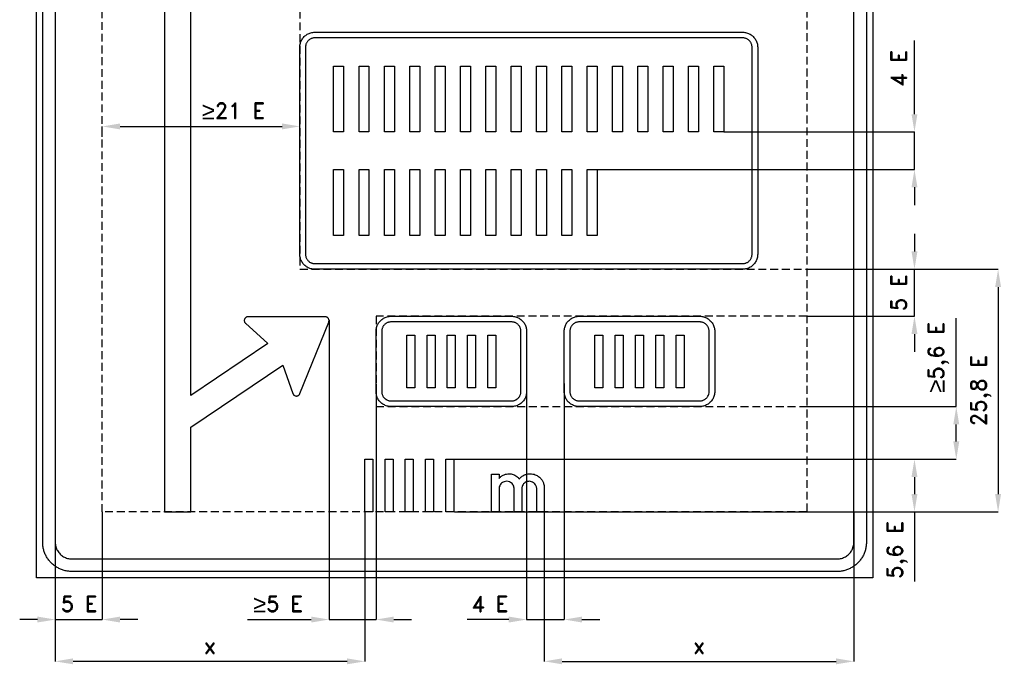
# Model space of a CAD drawing. Header units: millimetres. Extents: x -17 to 5007, y -142 to 5863.
# Tile 1 of 2: x 297 to 5007, y -142 to 2943. Entities that reach past the tile are written whole.
import ezdxf

# ---------------------------------------------------------------- set-up
doc = ezdxf.new("R2010")
doc.units = ezdxf.units.MM
doc.header["$LTSCALE"] = 5
doc.linetypes.add('ČÁRKOVANÁX2', pattern=[1.5, 1, -0.5])
doc.layers.add('Kóty', color=2, linetype='Continuous')
doc.layers.add('Značka', color=7, linetype='Continuous')
doc.styles.get("Standard").update_dxf_attribs({"font": 'romand.shx', "height": 75})
doc.dimstyles.get("Standard").update_dxf_attribs({"dimtxt": 75, "dimasz": 85, "dimexe": 0.18, "dimexo": 0.0625, "dimgap": 37.5, "dimtad": 1, "dimdec": 0, "dimzin": 0, "dimdsep": 46, "dimtxsty": 'Standard', "dimcen": 0.09, "dimadec": 0, "dimazin": 0, "dimtfac": 1, "dimtdec": 0, "dimtofl": 0, "dimtmove": 0, "dimatfit": 3, "dimfxl": 1, "dimtolj": 1, "dimtzin": 0, "dimarcsym": 0})

# ---------------------------------------------------------------- blocks, each defined once
blk = doc.blocks.new('*D0')
at = {"layer": 'Defpoints', "color": 0, "transparency": 16777216}
for p in [(2806.7, 587.5), (4287.3, 587.5), (4287.3, -127.5)]:
    blk.add_point(p, dxfattribs=at)
at = {"layer": 'Kóty', "color": 0, "lineweight": -2, "transparency": 16777216}
for p, q in [((2806.7, 587.5), (2806.7, -127.7)), ((4287.3, 587.5), (4287.3, -127.7)), ((2891.7, -127.5), (4202.3, -127.5))]:
    blk.add_line(p, q, dxfattribs=at)
at = {"layer": 'Kóty', "color": 0, "transparency": 16777216}
for points in [[(2891.7, -113.3), (2891.7, -141.6), (2806.7, -127.5)], [(4202.3, -113.3), (4202.3, -141.6), (4287.3, -127.5)]]:
    blk.add_solid(points, dxfattribs=at)
at = {"layer": 'Kóty', "color": 0, "transparency": 16777216, "insert": (3547, -52.5), "char_height": 75, "attachment_point": 5}
blk.add_mtext('\\A1;x', dxfattribs=at)
blk = doc.blocks.new('*D1')
at = {"layer": 'Defpoints', "color": 0, "transparency": 16777216}
for p in [(467.3, 587.5), (1947.9, 587.5), (467.3, -127.5)]:
    blk.add_point(p, dxfattribs=at)
at = {"layer": 'Kóty', "color": 0, "lineweight": -2, "transparency": 16777216}
for p, q in [((467.3, 587.5), (467.3, -127.7)), ((1947.9, 587.5), (1947.9, -127.7)), ((1862.9, -127.5), (552.3, -127.5))]:
    blk.add_line(p, q, dxfattribs=at)
at = {"layer": 'Kóty', "color": 0, "transparency": 16777216}
for points in [[(552.3, -113.3), (552.3, -141.6), (467.3, -127.5)], [(1862.9, -113.3), (1862.9, -141.6), (1947.9, -127.5)]]:
    blk.add_solid(points, dxfattribs=at)
at = {"layer": 'Kóty', "color": 0, "transparency": 16777216, "insert": (1207.6, -52.5), "char_height": 75, "attachment_point": 5}
blk.add_mtext('\\A1;x', dxfattribs=at)
blk = doc.blocks.new('*D2')
at = {"layer": 'Defpoints', "color": 0, "transparency": 16777216}
for p in [(3665.5, 2405.5), (4577.3, 2405.5), (3059.3, 2225.5)]:
    blk.add_point(p, dxfattribs=at)
at = {"layer": 'Kóty', "color": 0, "lineweight": -2, "transparency": 16777216}
for p, q in [((4577.3, 2490.5), (4577.3, 2843.4)), ((3665.5, 2405.5), (4577.5, 2405.5)), ((3059.3, 2225.5), (4577.5, 2225.5)), ((4577.3, 2140.5), (4577.3, 2055.5))]:
    blk.add_line(p, q, dxfattribs=at)
at = {"layer": 'Kóty', "color": 0, "transparency": 16777216}
for points in [[(4563.1, 2490.5), (4591.4, 2490.5), (4577.3, 2405.5)], [(4563.1, 2140.5), (4591.4, 2140.5), (4577.3, 2225.5)]]:
    blk.add_solid(points, dxfattribs=at)
at = {"layer": 'Kóty', "color": 0, "transparency": 16777216, "insert": (4502.3, 2709.4), "char_height": 75, "attachment_point": 5, "rotation": 90}
blk.add_mtext('\\A1;4 E', dxfattribs=at)
blk = doc.blocks.new('*D10')
at = {"layer": 'Defpoints', "color": 0, "transparency": 16777216}
for p in [(4062.3, 1748.5), (4062.3, 587.5), (4977.3, 587.5)]:
    blk.add_point(p, dxfattribs=at)
at = {"layer": 'Kóty', "color": 0, "lineweight": -2, "transparency": 16777216}
for p, q in [((4062.3, 1748.5), (4977.5, 1748.5)), ((4977.3, 1663.5), (4977.3, 672.5)), ((4062.3, 587.5), (4977.5, 587.5))]:
    blk.add_line(p, q, dxfattribs=at)
at = {"layer": 'Kóty', "color": 0, "transparency": 16777216}
for points in [[(4963.1, 1663.5), (4991.4, 1663.5), (4977.3, 1748.5)], [(4963.1, 672.5), (4991.4, 672.5), (4977.3, 587.5)]]:
    blk.add_solid(points, dxfattribs=at)
at = {"layer": 'Kóty', "color": 0, "transparency": 16777216, "insert": (4895.1, 1168), "char_height": 75, "attachment_point": 5, "rotation": 90}
blk.add_mtext('\\A1;25,8 E', dxfattribs=at)

msp = doc.modelspace()

# ---------------------------------------------------------------- linework, layer by layer
at = {"layer": 'Kóty'}
for p, q in [((4577.3, 1918.5), (4577.3, 1833.5)), ((4062.3, 1748.5), (4577.5, 1748.5)), ((4062.3, 1523.5), (4577.5, 1523.5)), ((4777.3, 1091.5), (4777.3, 1514.7)), ((1776.9, 1504.6), (1776.9, 72.3)), ((4577.3, 1438.5), (4577.3, 1353.5)), ((2001.9, 1198.9), (2001.9, 72.3)), ((2721.9, 1202.1), (2721.9, 72.3)), ((2901.9, 1202.1), (2901.9, 72.3)), ((4062.3, 1091.5), (4777.5, 1091.5)), ((4777.3, 924.5), (4777.3, 1006.5)), ((2374.1, 839.5), (4577.5, 839.5)), ((4481.5, 839.5), (4777.5, 839.5)), ((4577.3, 754.5), (4577.3, 672.5)), ((692.3, 587.5), (692.3, 72.3)), ((2377.3, 587.5), (4577.5, 587.5)), ((467.3, 534.4), (467.3, 72.3)), ((382.3, 72.5), (297.3, 72.5)), ((862.3, 72.5), (777.3, 72.5)), ((1386.7, 72.5), (1691.9, 72.5)), ((2086.9, 72.5), (2171.9, 72.5)), ((2636.9, 72.5), (2437.1, 72.5)), ((2986.9, 72.5), (3071.9, 72.5))]:
    msp.add_line(p, q, dxfattribs=at)
for points in [[(4577.3, 2225.5), (4577.3, 2405.5)], [(4577.5, 1523.5), (4577.3, 1748.5)], [(4577.3, 587.5), (4577.3, 254.2)], [(467.3, 72.5), (692.3, 72.5)], [(1776.9, 72.5), (2001.9, 72.5)], [(2721.9, 72.3), (2901.9, 72.3)]]:
    msp.add_lwpolyline(points, dxfattribs=at)
for points in [[(4563.1, 1833.5), (4591.4, 1833.5), (4577.3, 1748.5)], [(4563.1, 1438.5), (4591.4, 1438.5), (4577.3, 1523.5)], [(4763.1, 1006.5), (4791.4, 1006.5), (4777.3, 1091.5)], [(4763.1, 924.5), (4791.4, 924.5), (4777.3, 839.5)], [(4563.1, 754.5), (4591.4, 754.5), (4577.3, 839.5)], [(4563.1, 672.5), (4591.4, 672.5), (4577.3, 587.5)], [(382.3, 86.7), (382.3, 58.4), (467.3, 72.5)], [(777.3, 86.7), (777.3, 58.4), (692.3, 72.5)], [(1691.9, 86.7), (1691.9, 58.4), (1776.9, 72.5)], [(2086.9, 86.7), (2086.9, 58.4), (2001.9, 72.5)], [(2636.9, 86.7), (2636.9, 58.4), (2721.9, 72.5)], [(2986.9, 86.7), (2986.9, 58.4), (2901.9, 72.5)]]:
    msp.add_solid(points, dxfattribs=at)
at = {"layer": 'Značka', "color": 6, "linetype": 'ČÁRKOVANÁX2', "ltscale": 7.5}
for p, q in [((1637.3, 3098.3), (1637.3, 1748.5)), ((1637.3, 1748.5), (4062.3, 1748.5)), ((4062.3, 1523.5), (2001.9, 1523.5)), ((2001.9, 1523.5), (2001.9, 1091.5)), ((2001.9, 1091.5), (4062.3, 1091.5))]:
    msp.add_line(p, q, dxfattribs=at)
at = {"layer": 'Značka', "color": 2}
for p, q in [((692.3, 2382.1), (692.3, 2432)), ((777.3, 2431.8), (1552.3, 2431.8)), ((1637.3, 2382.1), (1637.3, 2432))]:
    msp.add_line(p, q, dxfattribs=at)
at = {"layer": 'Značka', "color": 3}
for points in [[(377.3, 272.5), (377.3, 5217.5), (4377.3, 5217.5), (4377.3, 272.5), (377.3, 272.5)], [(1947.9, 587.5), (1947.9, 839.5), (1986, 839.5), (1986, 587.5), (1947.9, 587.5)], [(2044.8, 587.5), (2044.8, 839.5), (2083, 839.5), (2083, 587.5), (2044.8, 587.5)], [(2141.8, 587.5), (2141.8, 839.5), (2180, 839.5), (2180, 587.5), (2141.8, 587.5)], [(2238.8, 587.5), (2238.8, 839.5), (2277, 839.5), (2277, 587.5), (2238.8, 587.5)], [(2335.8, 587.5), (2335.8, 839.5), (2374, 839.5), (2374, 587.5), (2335.8, 587.5)]]:
    msp.add_lwpolyline(points, dxfattribs=at)
for points in [[(547.3, 302.5), (546.7, 302.5), (546.2, 302.5, -0.03218), (528.1, 303.8, -0.035443), (510.3, 307.5, -0.036267), (493.2, 313.3, -0.03442), (477, 321.5, -0.033721), (461.9, 331.5, -0.034085), (448.3, 343.5, -0.034209), (436.3, 357.1, -0.034229), (426.2, 372.2, -0.034044), (418.1, 388.4, -0.033412), (412.2, 405.6, -0.034127), (408.5, 423.4, -0.036745), (407.3, 441.4), (407.3, 442), (407.3, 442.5), (407.3, 5047.5)], [(467.3, 5047.5), (467.3, 442.5), (467.3, 442.2), (467.3, 441.9, 0.03218), (468, 431.6, 0.035443), (470.1, 421.4, 0.036267), (473.4, 411.6, 0.034421), (478.1, 402.3, 0.033721), (483.8, 393.7, 0.034085), (490.7, 386, 0.03421), (498.5, 379.1, 0.034229), (507.1, 373.3, 0.034044), (516.4, 368.7, 0.033411), (526.2, 365.4, 0.034128), (536.3, 363.2, 0.036745), (546.6, 362.5), (547, 362.5), (547.3, 362.5)], [(547.3, 362.5), (4207.3, 362.5), (4207.6, 362.5), (4207.9, 362.5, 0.032178), (4218.2, 363.2, 0.035444), (4228.4, 365.4, 0.036267), (4238.2, 368.7, 0.034422), (4247.5, 373.3, 0.033731), (4256.1, 379.1, 0.034071), (4263.8, 386, 0.034205), (4270.7, 393.7, 0.034223), (4276.5, 402.3, 0.034048), (4281.1, 411.6), (4284.4, 421.4), (4286.6, 431.6, 0.036741), (4287.3, 441.9), (4287.3, 442.2), (4287.3, 442.5), (4287.3, 5047.5)], [(4347.3, 5047.5), (4347.3, 442.5), (4347.3, 442), (4347.3, 441.4, -0.032193), (4346, 423.3, -0.035448), (4342.3, 405.6, -0.036256), (4336.5, 388.4, -0.034424), (4328.3, 372.2, -0.033725), (4318.3, 357.1, -0.034089), (4306.3, 343.5, -0.03422), (4292.7, 331.5, -0.034236), (4277.6, 321.5, -0.034046), (4261.4, 313.3, -0.033419), (4244.2, 307.5, -0.03413), (4226.4, 303.7, -0.036745), (4208.4, 302.5), (4207.8, 302.5), (4207.3, 302.5), (547.3, 302.5)], [(989.3, 3327.5), (989.3, 587.5), (1115.3, 587.5), (1115.3, 992.5), (1555.5, 1289.4), (1604.2, 1153.9), (1604.5, 1153.1), (1604.8, 1152.3, 0.05148), (1606.6, 1149.3, 0.051603), (1608.9, 1146.8, 0.064168), (1612.4, 1144.2, 0.064133), (1616.5, 1142.6, 0.06401), (1620.8, 1142, 0.063867), (1625.1, 1142.4, 0.063522), (1629.2, 1143.9, 0.062373), (1632.8, 1146.3, 0.051637), (1635.2, 1148.8, 0.056333), (1637.1, 1151.7), (1637.4, 1152.5), (1637.8, 1153.3), (1775.7, 1496), (1776, 1496.8), (1776.3, 1497.7, 0.052006), (1777, 1501.1, 0.05211), (1776.9, 1504.6, 0.064805), (1776, 1508.9, 0.065071), (1774, 1512.8, 0.06472), (1771.1, 1516.1, 0.06314), (1767.5, 1518.6, 0.052123), (1764.2, 1520, 0.056937), (1760.8, 1520.6, 0.011262), (1759.9, 1520.7, 0.003621), (1759.1, 1520.7), (1389.6, 1521.2), (1388.7, 1521.2), (1387.9, 1521.1, 0.051518), (1384.5, 1520.5, 0.051612), (1381.3, 1519.2, 0.064167), (1377.7, 1516.7, 0.064123), (1374.8, 1513.5, 0.063998), (1372.8, 1509.7, 0.063892), (1371.7, 1505.4, 0.063544), (1371.7, 1501.1, 0.062367), (1372.7, 1496.9, 0.05163), (1374.2, 1493.7, 0.056312), (1376.4, 1491), (1377, 1490.4), (1377.6, 1489.8), (1485, 1393.9), (1115.3, 1144.5), (1115.3, 3327.5)], [(2554, 587.5), (2554, 767.6), (2590.2, 767.6), (2590.2, 747.6), (2592.2, 749.8), (2594.2, 751.9, -0.053814), (2604, 759.9, -0.054626), (2615.4, 765.7, -0.049771), (2626.3, 768.9, -0.049906), (2637.5, 769.9, -0.044591), (2647.6, 769.1, -0.04534), (2657.3, 766.6, -0.041532), (2666.2, 762.6, -0.034777), (2674.5, 757.3, -0.023427), (2679, 753.8, -0.033483), (2683, 749.7), (2684.9, 747.4), (2686.8, 745.1), (2688.9, 747.6), (2691.1, 750.1, -0.072059), (2704.6, 760.6, -0.066461), (2720.5, 767.2, -0.035519), (2729.3, 769.2, -0.035838), (2738.3, 769.9, -0.050516), (2751.2, 768.9, -0.049648), (2763.6, 765.3, -0.068285), (2779.4, 756.8, -0.07329), (2792.1, 744.3, -0.056844), (2799.6, 732.5, -0.048834), (2804.5, 719.3), (2805.6, 714.5), (2806.4, 709.6), (2806.6, 707.3), (2806.7, 705.1), (2806.7, 587.5), (2770.6, 587.5), (2770.6, 697.8), (2770.5, 699.2), (2770.4, 700.6, 0.050204), (2769.3, 707.3, 0.050919), (2766.9, 713.7, 0.067716), (2761.9, 721.3, 0.066961), (2755, 727.4, 0.073517), (2746, 732.1, 0.074322), (2736, 733.9, 0.080743), (2725, 732.8, 0.08067), (2715, 728.3, 0.070485), (2707.7, 722.3, 0.07537), (2702.5, 714.6, 0.050691), (2700, 708.1, 0.032943), (2698.7, 701.2), (2698.5, 700.2), (2698.4, 699.3), (2698.4, 587.5), (2662.3, 587.5), (2662.3, 698.6), (2662.3, 700.1), (2662.2, 701.6, 0.073743), (2660.1, 710.6, 0.06901), (2655.5, 718.7, 0.07473), (2648.5, 726.1, 0.073788), (2639.7, 731.1, 0.089068), (2627.3, 733.9, 0.093655), (2614.8, 732.1, 0.073312), (2606.2, 728.1, 0.071138), (2599.2, 721.9, 0.076994), (2593.3, 712.9, 0.077966), (2590.5, 702.7), (2590.3, 701.3), (2590.2, 699.9), (2590.2, 587.5), (2554, 587.5)]]:
    msp.add_lwpolyline(points, format="xyb", dxfattribs=at)
at = {"layer": 'Značka', "color": 6, "linetype": 'ČÁRKOVANÁX2', "ltscale": 7.5}
msp.add_lwpolyline([(692.3, 587.5), (692.3, 4902.5), (4062.3, 4902.5), (4062.3, 587.5), (692.3, 587.5)], dxfattribs=at)
at = {"layer": 'Značka', "color": 5}
for points in [[(1709.3, 1748.5), (1709, 1748.5), (1708.7, 1748.5, -0.032177), (1699.4, 1749.2, -0.03545), (1690.3, 1751.1, -0.036253), (1681.4, 1754.1, -0.034405), (1673.1, 1758.3, -0.033712), (1665.4, 1763.4, -0.034084), (1658.4, 1769.6, -0.034195), (1652.2, 1776.6, -0.03422), (1647, 1784.4, -0.034044), (1642.8, 1792.7, -0.033415), (1639.8, 1801.5, -0.034132), (1637.9, 1810.7, -0.036748), (1637.3, 1819.9), (1637.3, 1820.2), (1637.3, 1820.5), (1637.3, 2810.5), (1637.3, 2810.8), (1637.3, 2811.1, -0.032176), (1637.9, 2820.4, -0.035456), (1639.8, 2829.5, -0.036269), (1642.8, 2838.3, -0.034422), (1647, 2846.7, -0.033697), (1652.2, 2854.4, -0.034075), (1658.4, 2861.4, -0.034224), (1665.4, 2867.6, -0.034253), (1673.1, 2872.8, -0.034032), (1681.4, 2876.9, -0.033378), (1690.3, 2880, -0.034132), (1699.4, 2881.9, -0.036735), (1708.7, 2882.5), (1709, 2882.5), (1709.3, 2882.5), (3755.3, 2882.5), (3755.6, 2882.5), (3755.8, 2882.5, -0.032163), (3765.1, 2881.9, -0.03543), (3774.3, 2880, -0.036282), (3783.1, 2877, -0.034457), (3791.4, 2872.8, -0.033708), (3799.2, 2867.6, -0.034065), (3806.2, 2861.4, -0.034233), (3812.4, 2854.4, -0.034238), (3817.5, 2846.7, -0.034032), (3821.7, 2838.3, -0.033373), (3824.7, 2829.5, -0.034133), (3826.7, 2820.4, -0.036733), (3827.3, 2811.1), (3827.3, 2810.8), (3827.3, 2810.5), (3827.3, 1820.5), (3827.3, 1820.2), (3827.3, 1819.9, -0.032164), (3826.6, 1810.7, -0.035425), (3824.7, 1801.5, -0.036265), (3821.7, 1792.7, -0.03444), (3817.5, 1784.4, -0.033723), (3812.4, 1776.6, -0.034073), (3806.2, 1769.6, -0.034204), (3799.2, 1763.4, -0.034205), (3791.4, 1758.3, -0.034044), (3783.1, 1754.1, -0.033411), (3774.3, 1751.1, -0.034133), (3765.1, 1749.1, -0.036746), (3755.8, 1748.5), (3755.6, 1748.5), (3755.3, 1748.5), (1709.3, 1748.5)], [(1709.3, 1748.5), (1709, 1748.5), (1708.7, 1748.5, -0.032177), (1699.4, 1749.2, -0.03545), (1690.3, 1751.1, -0.036253), (1681.4, 1754.1, -0.034405), (1673.1, 1758.3, -0.033712), (1665.4, 1763.4, -0.034084), (1658.4, 1769.6, -0.034195), (1652.2, 1776.6, -0.03422), (1647, 1784.4, -0.034044), (1642.8, 1792.7, -0.033415), (1639.8, 1801.5, -0.034132), (1637.9, 1810.7, -0.036748), (1637.3, 1819.9), (1637.3, 1820.2), (1637.3, 1820.5), (1637.3, 2810.5), (1637.3, 2810.8), (1637.3, 2811.1, -0.032176), (1637.9, 2820.4, -0.035456), (1639.8, 2829.5, -0.036269), (1642.8, 2838.3, -0.034422), (1647, 2846.7, -0.033697), (1652.2, 2854.4, -0.034075), (1658.4, 2861.4, -0.034224), (1665.4, 2867.6, -0.034253), (1673.1, 2872.8, -0.034032), (1681.4, 2876.9, -0.033378), (1690.3, 2880, -0.034132), (1699.4, 2881.9, -0.036735), (1708.7, 2882.5), (1709, 2882.5), (1709.3, 2882.5), (3755.3, 2882.5), (3755.6, 2882.5), (3755.8, 2882.5, -0.032163), (3765.1, 2881.9, -0.03543), (3774.3, 2880, -0.036282), (3783.1, 2877, -0.034457), (3791.4, 2872.8, -0.033708), (3799.2, 2867.6, -0.034065), (3806.2, 2861.4, -0.034233), (3812.4, 2854.4, -0.034238), (3817.5, 2846.7, -0.034032), (3821.7, 2838.3, -0.033373), (3824.7, 2829.5, -0.034133), (3826.7, 2820.4, -0.036733), (3827.3, 2811.1), (3827.3, 2810.8), (3827.3, 2810.5), (3827.3, 1820.5), (3827.3, 1820.2), (3827.3, 1819.9, -0.032164), (3826.6, 1810.7, -0.035425), (3824.7, 1801.5, -0.036265), (3821.7, 1792.7, -0.03444), (3817.5, 1784.4, -0.033723), (3812.4, 1776.6, -0.034073), (3806.2, 1769.6, -0.034204), (3799.2, 1763.4, -0.034205), (3791.4, 1758.3, -0.034044), (3783.1, 1754.1, -0.033411), (3774.3, 1751.1, -0.034133), (3765.1, 1749.1, -0.036746), (3755.8, 1748.5), (3755.6, 1748.5), (3755.3, 1748.5), (1709.3, 1748.5)], [(1709.3, 1775.5), (3755.3, 1775.5), (3755.5, 1775.5), (3755.6, 1775.5, 0.03219), (3761.4, 1775.9, 0.035474), (3767.1, 1777.1, 0.036291), (3772.7, 1779, 0.034419), (3777.9, 1781.6, 0.033722), (3782.7, 1784.8, 0.034052), (3787.1, 1788.7, 0.034212), (3791, 1793.1, 0.034228), (3794.2, 1797.9, 0.03403), (3796.8, 1803.1, 0.033405), (3798.7, 1808.6, 0.034132), (3799.9, 1814.4, 0.036708), (3800.3, 1820.2), (3800.3, 1820.3), (3800.3, 1820.5), (3800.3, 2810.5), (3800.3, 2810.7), (3800.3, 2810.9, 0.032169), (3799.9, 2816.7, 0.035474), (3798.7, 2822.4, 0.036291), (3796.8, 2827.9, 0.034419), (3794.2, 2833.1, 0.033687), (3791, 2838, 0.034052), (3787.1, 2842.3, 0.034239), (3782.7, 2846.2, 0.034217), (3777.9, 2849.4, 0.034039), (3772.7, 2852, 0.033405), (3767.1, 2853.9, 0.034128), (3761.4, 2855.1, 0.036705), (3755.6, 2855.5), (3755.5, 2855.5), (3755.3, 2855.5), (1709.3, 2855.5), (1709.1, 2855.5), (1708.9, 2855.5, 0.032169), (1703.1, 2855.1, 0.035478), (1697.4, 2853.9, 0.036283), (1691.9, 2852.1, 0.034439), (1686.7, 2849.4, 0.033698), (1681.8, 2846.2, 0.034079), (1677.5, 2842.3, 0.034239), (1673.6, 2838, 0.034217), (1670.4, 2833.1, 0.034039), (1667.8, 2827.9, 0.033445), (1665.9, 2822.4, 0.034149), (1664.7, 2816.7, 0.036747), (1664.3, 2810.9), (1664.3, 2810.7), (1664.3, 2810.5), (1664.3, 1820.5), (1664.3, 1820.3), (1664.3, 1820.2, 0.03219), (1664.7, 1814.4, 0.035478), (1665.9, 1808.6, 0.036283), (1667.7, 1803.1, 0.034439), (1670.4, 1797.9, 0.033733), (1673.6, 1793.1, 0.034079), (1677.5, 1788.7, 0.034212), (1681.8, 1784.8, 0.034228), (1686.7, 1781.6, 0.03403), (1691.9, 1779, 0.033445), (1697.4, 1777.1, 0.034153), (1703.1, 1775.9, 0.03675), (1708.9, 1775.5), (1709.1, 1775.5), (1709.3, 1775.5)], [(2073.9, 1091.5), (2073.6, 1091.5), (2073.4, 1091.5, -0.032176), (2064.1, 1092.2, -0.035443), (2054.9, 1094.1, -0.036267), (2046.1, 1097.1, -0.034434), (2037.8, 1101.3, -0.033716), (2030, 1106.4, -0.034084), (2023, 1112.6, -0.034214), (2016.8, 1119.6, -0.034235), (2011.7, 1127.4, -0.034052), (2007.5, 1135.7, -0.033413), (2004.5, 1144.5, -0.034123), (2002.6, 1153.7, -0.036746), (2001.9, 1163), (2001.9, 1163.2), (2001.9, 1163.5), (2001.9, 1451.5), (2001.9, 1451.8), (2001.9, 1452.1, -0.03219), (2002.6, 1461.4, -0.035425), (2004.5, 1470.5, -0.036265), (2007.5, 1479.3, -0.034429), (2011.7, 1487.7, -0.033733), (2016.8, 1495.4, -0.034084), (2023, 1502.4, -0.034186), (2030, 1508.6, -0.03422), (2037.8, 1513.8, -0.034044), (2046.1, 1517.9, -0.033411), (2054.9, 1521, -0.034135), (2064.1, 1522.9, -0.036746), (2073.4, 1523.5), (2073.6, 1523.5), (2073.9, 1523.5), (2649.9, 1523.5), (2650.2, 1523.5), (2650.5, 1523.5, -0.032176), (2659.8, 1522.9, -0.035456), (2668.9, 1521, -0.036253), (2677.8, 1518, -0.034399), (2686.1, 1513.8, -0.033712), (2693.9, 1508.6, -0.034092), (2700.8, 1502.4, -0.034184), (2707, 1495.4, -0.034209), (2712.2, 1487.7, -0.034032), (2716.4, 1479.3, -0.033403), (2719.4, 1470.5, -0.034158), (2721.3, 1461.4, -0.036735), (2721.9, 1452.1), (2721.9, 1451.8), (2721.9, 1451.5), (2721.9, 1163.5), (2721.9, 1163.2), (2721.9, 1163, -0.03219), (2721.3, 1153.7, -0.035479), (2719.4, 1144.5, -0.036249), (2716.4, 1135.7, -0.034393), (2712.2, 1127.4, -0.033744), (2707, 1119.6, -0.034094), (2700.8, 1112.6, -0.034223), (2693.9, 1106.4, -0.034227), (2686.1, 1101.3, -0.03405), (2677.8, 1097.1, -0.033411), (2668.9, 1094.1, -0.034125), (2659.8, 1092.1, -0.036746), (2650.5, 1091.5), (2650.2, 1091.5), (2649.9, 1091.5), (2073.9, 1091.5)], [(2073.9, 1091.5), (2073.6, 1091.5), (2073.4, 1091.5, -0.032176), (2064.1, 1092.2, -0.035443), (2054.9, 1094.1, -0.036267), (2046.1, 1097.1, -0.034434), (2037.8, 1101.3, -0.033716), (2030, 1106.4, -0.034084), (2023, 1112.6, -0.034214), (2016.8, 1119.6, -0.034235), (2011.7, 1127.4, -0.034052), (2007.5, 1135.7, -0.033413), (2004.5, 1144.5, -0.034123), (2002.6, 1153.7, -0.036746), (2001.9, 1163), (2001.9, 1163.2), (2001.9, 1163.5), (2001.9, 1451.5), (2001.9, 1451.8), (2001.9, 1452.1, -0.03219), (2002.6, 1461.4, -0.035425), (2004.5, 1470.5, -0.036265), (2007.5, 1479.3, -0.034429), (2011.7, 1487.7, -0.033733), (2016.8, 1495.4, -0.034084), (2023, 1502.4, -0.034186), (2030, 1508.6, -0.03422), (2037.8, 1513.8, -0.034044), (2046.1, 1517.9, -0.033411), (2054.9, 1521, -0.034135), (2064.1, 1522.9, -0.036746), (2073.4, 1523.5), (2073.6, 1523.5), (2073.9, 1523.5), (2649.9, 1523.5), (2650.2, 1523.5), (2650.5, 1523.5, -0.032176), (2659.8, 1522.9, -0.035456), (2668.9, 1521, -0.036253), (2677.8, 1518, -0.034399), (2686.1, 1513.8, -0.033712), (2693.9, 1508.6, -0.034092), (2700.8, 1502.4, -0.034184), (2707, 1495.4, -0.034209), (2712.2, 1487.7, -0.034032), (2716.4, 1479.3, -0.033403), (2719.4, 1470.5, -0.034158), (2721.3, 1461.4, -0.036735), (2721.9, 1452.1), (2721.9, 1451.8), (2721.9, 1451.5), (2721.9, 1163.5), (2721.9, 1163.2), (2721.9, 1163, -0.03219), (2721.3, 1153.7, -0.035479), (2719.4, 1144.5, -0.036249), (2716.4, 1135.7, -0.034393), (2712.2, 1127.4, -0.033744), (2707, 1119.6, -0.034094), (2700.8, 1112.6, -0.034223), (2693.9, 1106.4, -0.034227), (2686.1, 1101.3, -0.03405), (2677.8, 1097.1, -0.033411), (2668.9, 1094.1, -0.034125), (2659.8, 1092.1, -0.036746), (2650.5, 1091.5), (2650.2, 1091.5), (2649.9, 1091.5), (2073.9, 1091.5)], [(2973.9, 1091.5), (2973.6, 1091.5), (2973.4, 1091.5, -0.032176), (2964.1, 1092.2, -0.035432), (2954.9, 1094.1, -0.036259), (2946.1, 1097.1, -0.034435), (2937.8, 1101.3, -0.033737), (2930, 1106.4, -0.034092), (2923, 1112.6, -0.034205), (2916.8, 1119.6, -0.034223), (2911.7, 1127.4, -0.034053), (2907.5, 1135.7, -0.033425), (2904.5, 1144.5, -0.03411), (2902.6, 1153.7, -0.036759), (2901.9, 1163), (2901.9, 1163.2), (2901.9, 1163.5), (2901.9, 1451.5), (2901.9, 1451.8), (2901.9, 1452.1, -0.032164), (2902.6, 1461.4, -0.035425), (2904.5, 1470.5, -0.036265), (2907.5, 1479.3, -0.034417), (2911.7, 1487.7, -0.033701), (2916.8, 1495.4, -0.034094), (2923, 1502.4, -0.034186), (2930, 1508.6, -0.034235), (2937.8, 1513.8, -0.034044), (2946.1, 1517.9, -0.03342), (2954.9, 1521, -0.034127), (2964.1, 1522.9, -0.036746), (2973.4, 1523.5), (2973.6, 1523.5), (2973.9, 1523.5), (3549.9, 1523.5), (3550.2, 1523.5), (3550.5, 1523.5, -0.032176), (3559.8, 1522.9, -0.035456), (3568.9, 1521, -0.036253), (3577.8, 1518, -0.034399), (3586.1, 1513.8, -0.033712), (3593.9, 1508.6, -0.034092), (3600.8, 1502.4, -0.034184), (3607, 1495.4, -0.034209), (3612.2, 1487.7, -0.034032), (3616.4, 1479.3, -0.033403), (3619.4, 1470.5, -0.034158), (3621.3, 1461.4, -0.036735), (3621.9, 1452.1), (3621.9, 1451.8), (3621.9, 1451.5), (3621.9, 1163.5), (3621.9, 1163.2), (3621.9, 1163, -0.03219), (3621.3, 1153.7, -0.035479), (3619.4, 1144.5, -0.036249), (3616.4, 1135.7, -0.034393), (3612.2, 1127.4, -0.033744), (3607, 1119.6, -0.034094), (3600.8, 1112.6, -0.034223), (3593.9, 1106.4, -0.034227), (3586.1, 1101.3, -0.03405), (3577.8, 1097.1, -0.033411), (3568.9, 1094.1, -0.034125), (3559.8, 1092.1, -0.036746), (3550.5, 1091.5), (3550.2, 1091.5), (3549.9, 1091.5), (2973.9, 1091.5)], [(2973.9, 1091.5), (2973.6, 1091.5), (2973.4, 1091.5, -0.032176), (2964.1, 1092.2, -0.035432), (2954.9, 1094.1, -0.036259), (2946.1, 1097.1, -0.034435), (2937.8, 1101.3, -0.033737), (2930, 1106.4, -0.034092), (2923, 1112.6, -0.034205), (2916.8, 1119.6, -0.034223), (2911.7, 1127.4, -0.034053), (2907.5, 1135.7, -0.033425), (2904.5, 1144.5, -0.03411), (2902.6, 1153.7, -0.036759), (2901.9, 1163), (2901.9, 1163.2), (2901.9, 1163.5), (2901.9, 1451.5), (2901.9, 1451.8), (2901.9, 1452.1, -0.032164), (2902.6, 1461.4, -0.035425), (2904.5, 1470.5, -0.036265), (2907.5, 1479.3, -0.034417), (2911.7, 1487.7, -0.033701), (2916.8, 1495.4, -0.034094), (2923, 1502.4, -0.034186), (2930, 1508.6, -0.034235), (2937.8, 1513.8, -0.034044), (2946.1, 1517.9, -0.03342), (2954.9, 1521, -0.034127), (2964.1, 1522.9, -0.036746), (2973.4, 1523.5), (2973.6, 1523.5), (2973.9, 1523.5), (3549.9, 1523.5), (3550.2, 1523.5), (3550.5, 1523.5, -0.032176), (3559.8, 1522.9, -0.035456), (3568.9, 1521, -0.036253), (3577.8, 1518, -0.034399), (3586.1, 1513.8, -0.033712), (3593.9, 1508.6, -0.034092), (3600.8, 1502.4, -0.034184), (3607, 1495.4, -0.034209), (3612.2, 1487.7, -0.034032), (3616.4, 1479.3, -0.033403), (3619.4, 1470.5, -0.034158), (3621.3, 1461.4, -0.036735), (3621.9, 1452.1), (3621.9, 1451.8), (3621.9, 1451.5), (3621.9, 1163.5), (3621.9, 1163.2), (3621.9, 1163, -0.03219), (3621.3, 1153.7, -0.035479), (3619.4, 1144.5, -0.036249), (3616.4, 1135.7, -0.034393), (3612.2, 1127.4, -0.033744), (3607, 1119.6, -0.034094), (3600.8, 1112.6, -0.034223), (3593.9, 1106.4, -0.034227), (3586.1, 1101.3, -0.03405), (3577.8, 1097.1, -0.033411), (3568.9, 1094.1, -0.034125), (3559.8, 1092.1, -0.036746), (3550.5, 1091.5), (3550.2, 1091.5), (3549.9, 1091.5), (2973.9, 1091.5)], [(2073.9, 1118.5), (2649.9, 1118.5), (2650.1, 1118.5), (2650.3, 1118.5, 0.03219), (2656.1, 1118.9, 0.03544), (2661.8, 1120.1, 0.036261), (2667.3, 1122, 0.03442), (2672.5, 1124.6, 0.033744), (2677.4, 1127.8, 0.034052), (2681.7, 1131.7, 0.034212), (2685.6, 1136.1, 0.034216), (2688.8, 1140.9, 0.034039), (2691.4, 1146.1, 0.033398), (2693.3, 1151.6, 0.034094), (2694.5, 1157.4, 0.036748), (2694.9, 1163.2), (2694.9, 1163.3), (2694.9, 1163.5), (2694.9, 1451.5), (2694.9, 1451.7), (2694.9, 1451.9, 0.032169), (2694.5, 1457.7, 0.035396), (2693.3, 1463.4, 0.036283), (2691.5, 1468.9, 0.034364), (2688.8, 1474.1, 0.033698), (2685.6, 1479, 0.034079), (2681.7, 1483.3, 0.034184), (2677.4, 1487.2, 0.034192), (2672.5, 1490.4, 0.034021), (2667.3, 1493, 0.033445), (2661.8, 1494.9, 0.034156), (2656.1, 1496.1, 0.036753), (2650.3, 1496.5), (2650.1, 1496.5), (2649.9, 1496.5), (2073.9, 1496.5), (2073.8, 1496.5), (2073.6, 1496.5, 0.03219), (2067.8, 1496.1, 0.035478), (2062.1, 1494.9, 0.036291), (2056.5, 1493.1, 0.034429), (2051.3, 1490.4, 0.03371), (2046.5, 1487.2, 0.034094), (2042.1, 1483.3, 0.034195), (2038.2, 1479, 0.034228), (2035, 1474.1, 0.03403), (2032.4, 1468.9, 0.033405), (2030.5, 1463.4, 0.034112), (2029.3, 1457.7, 0.036729), (2028.9, 1451.9), (2028.9, 1451.7), (2028.9, 1451.5), (2028.9, 1163.5), (2028.9, 1163.3), (2028.9, 1163.2, 0.032168), (2029.3, 1157.4, 0.035435), (2030.5, 1151.6, 0.036263), (2032.4, 1146.1, 0.034411), (2035, 1140.9, 0.033698), (2038.2, 1136.1, 0.034094), (2042.1, 1131.7, 0.03421), (2046.5, 1127.8, 0.034222), (2051.3, 1124.6, 0.034057), (2056.5, 1122, 0.033409), (2062.1, 1120.1, 0.034122), (2067.8, 1118.9, 0.036739), (2073.6, 1118.5), (2073.8, 1118.5), (2073.9, 1118.5)], [(2973.9, 1118.5), (3549.9, 1118.5), (3550.1, 1118.5), (3550.3, 1118.5, 0.03219), (3556.1, 1118.9, 0.03544), (3561.8, 1120.1, 0.036261), (3567.3, 1122, 0.03442), (3572.5, 1124.6, 0.033744), (3577.4, 1127.8, 0.034052), (3581.7, 1131.7, 0.034212), (3585.6, 1136.1, 0.034216), (3588.8, 1140.9), (3591.4, 1146.1), (3593.3, 1151.6), (3594.5, 1157.4), (3594.9, 1163.2), (3594.9, 1163.3), (3594.9, 1163.5), (3594.9, 1451.5), (3594.9, 1451.7), (3594.9, 1451.9), (3594.5, 1457.7, 0.035396), (3593.3, 1463.4, 0.036283), (3591.5, 1468.9, 0.034364), (3588.8, 1474.1, 0.033698), (3585.6, 1479, 0.034079), (3581.7, 1483.3, 0.034184), (3577.4, 1487.2, 0.034192), (3572.5, 1490.4, 0.034021), (3567.3, 1493, 0.033445), (3561.8, 1494.9, 0.034156), (3556.1, 1496.1, 0.036753), (3550.3, 1496.5), (3550.1, 1496.5), (3549.9, 1496.5), (2973.9, 1496.5), (2973.8, 1496.5), (2973.6, 1496.5, 0.03219), (2967.8, 1496.1, 0.035474), (2962.1, 1494.9, 0.036276), (2956.5, 1493.1, 0.034439), (2951.3, 1490.4, 0.033722), (2946.5, 1487.2, 0.034107), (2942.1, 1483.3, 0.034212), (2938.2, 1479, 0.034298), (2935, 1474.1, 0.03403), (2932.4, 1468.9, 0.033444), (2930.5, 1463.4, 0.034092), (2929.3, 1457.7, 0.03675), (2928.9, 1451.9), (2928.9, 1451.7), (2928.9, 1451.5), (2928.9, 1163.5), (2928.9, 1163.3), (2928.9, 1163.2, 0.032168), (2929.3, 1157.4, 0.035394), (2930.5, 1151.6, 0.036243), (2932.4, 1146.1, 0.03443), (2935, 1140.9, 0.033768), (2938.2, 1136.1, 0.034079), (2942.1, 1131.7, 0.034224), (2946.5, 1127.8, 0.034234), (2951.3, 1124.6, 0.034057), (2956.5, 1122, 0.033415), (2962.1, 1120.1, 0.034136), (2967.8, 1118.9, 0.036737), (2973.6, 1118.5), (2973.8, 1118.5), (2973.9, 1118.5)]]:
    msp.add_lwpolyline(points, format="xyb", dxfattribs=at)
for points in [[(1799.1, 2405.5), (1799.1, 2720.5), (1846.8, 2720.5), (1846.8, 2405.5), (1799.1, 2405.5)], [(1920.3, 2405.5), (1920.3, 2720.5), (1968.1, 2720.5), (1968.1, 2405.5), (1920.3, 2405.5)], [(2041.6, 2405.5), (2041.6, 2720.5), (2089.3, 2720.5), (2089.3, 2405.5), (2041.6, 2405.5)], [(2162.8, 2405.5), (2162.8, 2720.5), (2210.6, 2720.5), (2210.6, 2405.5), (2162.8, 2405.5)], [(2284.1, 2405.5), (2284.1, 2720.5), (2331.8, 2720.5), (2331.8, 2405.5), (2284.1, 2405.5)], [(2405.3, 2405.5), (2405.3, 2720.5), (2453, 2720.5), (2453, 2405.5), (2405.3, 2405.5)], [(2526.5, 2405.5), (2526.5, 2720.5), (2574.3, 2720.5), (2574.3, 2405.5), (2526.5, 2405.5)], [(2647.8, 2405.5), (2647.8, 2720.5), (2695.5, 2720.5), (2695.5, 2405.5), (2647.8, 2405.5)], [(2769, 2405.5), (2769, 2720.5), (2816.8, 2720.5), (2816.8, 2405.5), (2769, 2405.5)], [(2890.3, 2405.5), (2890.3, 2720.5), (2938, 2720.5), (2938, 2405.5), (2890.3, 2405.5)], [(3011.5, 2405.5), (3011.5, 2720.5), (3059.3, 2720.5), (3059.3, 2405.5), (3011.5, 2405.5)], [(3132.8, 2405.5), (3132.8, 2720.5), (3180.5, 2720.5), (3180.5, 2405.5), (3132.8, 2405.5)], [(3254, 2405.5), (3254, 2720.5), (3301.7, 2720.5), (3301.7, 2405.5), (3254, 2405.5)], [(3375.2, 2405.5), (3375.2, 2720.5), (3423, 2720.5), (3423, 2405.5), (3375.2, 2405.5)], [(3496.5, 2405.5), (3496.5, 2720.5), (3544.2, 2720.5), (3544.2, 2405.5), (3496.5, 2405.5)], [(3617.7, 2405.5), (3617.7, 2720.5), (3665.5, 2720.5), (3665.5, 2405.5), (3617.7, 2405.5)], [(1799.1, 1910.5), (1799.1, 2225.5), (1846.8, 2225.5), (1846.8, 1910.5), (1799.1, 1910.5)], [(1920.3, 1910.5), (1920.3, 2225.5), (1968.1, 2225.5), (1968.1, 1910.5), (1920.3, 1910.5)], [(2041.6, 1910.5), (2041.6, 2225.5), (2089.3, 2225.5), (2089.3, 1910.5), (2041.6, 1910.5)], [(2162.8, 1910.5), (2162.8, 2225.5), (2210.6, 2225.5), (2210.6, 1910.5), (2162.8, 1910.5)], [(2284.1, 1910.5), (2284.1, 2225.5), (2331.8, 2225.5), (2331.8, 1910.5), (2284.1, 1910.5)], [(2405.3, 1910.5), (2405.3, 2225.5), (2453, 2225.5), (2453, 1910.5), (2405.3, 1910.5)], [(2526.5, 1910.5), (2526.5, 2225.5), (2574.3, 2225.5), (2574.3, 1910.5), (2526.5, 1910.5)], [(2647.8, 1910.5), (2647.8, 2225.5), (2695.5, 2225.5), (2695.5, 1910.5), (2647.8, 1910.5)], [(2769, 1910.5), (2769, 2225.5), (2816.8, 2225.5), (2816.8, 1910.5), (2769, 1910.5)], [(2890.3, 1910.5), (2890.3, 2225.5), (2938, 2225.5), (2938, 1910.5), (2890.3, 1910.5)], [(3011.5, 1910.5), (3011.5, 2225.5), (3059.3, 2225.5), (3059.3, 1910.5), (3011.5, 1910.5)], [(2148.8, 1181.5), (2148.8, 1433.5), (2187, 1433.5), (2187, 1181.5), (2148.8, 1181.5)], [(2245.8, 1181.5), (2245.8, 1433.5), (2284, 1433.5), (2284, 1181.5), (2245.8, 1181.5)], [(2342.8, 1181.5), (2342.8, 1433.5), (2381, 1433.5), (2381, 1181.5), (2342.8, 1181.5)], [(2439.8, 1181.5), (2439.8, 1433.5), (2478, 1433.5), (2478, 1181.5), (2439.8, 1181.5)], [(2536.8, 1181.5), (2536.8, 1433.5), (2575, 1433.5), (2575, 1181.5), (2536.8, 1181.5)], [(3048.8, 1181.5), (3048.8, 1433.5), (3087, 1433.5), (3087, 1181.5), (3048.8, 1181.5)], [(3145.8, 1181.5), (3145.8, 1433.5), (3184, 1433.5), (3184, 1181.5), (3145.8, 1181.5)], [(3242.8, 1181.5), (3242.8, 1433.5), (3281, 1433.5), (3281, 1181.5), (3242.8, 1181.5)], [(3339.8, 1181.5), (3339.8, 1433.5), (3378, 1433.5), (3378, 1181.5), (3339.8, 1181.5)], [(3436.8, 1181.5), (3436.8, 1433.5), (3475, 1433.5), (3475, 1181.5), (3436.8, 1181.5)]]:
    msp.add_lwpolyline(points, dxfattribs=at)
at = {"layer": 'Značka', "color": 2}
for points in [[(777.3, 2446), (777.3, 2417.7), (692.3, 2431.8)], [(1552.3, 2446), (1552.3, 2417.7), (1637.3, 2431.8)]]:
    msp.add_solid(points, dxfattribs=at)

# ---------------------------------------------------------------- texts
at = {"layer": 'Kóty', "char_height": 75, "attachment_point": 5, "rotation": 90}
for s, insert in [('\\A1;5 E', (4502.3, 1636.6)), ('\\A1;{\\fArial|b0|i0|c238|p34;\\H1.08333x;≥\\A1;\\Fromand|c238;\\H0.92308x;5,6 E}', (4692, 1326.9)), ('\\A1;5,6 E', (4495.1, 405.9))]:
    msp.add_mtext(s, dxfattribs=dict(at, insert=insert))
at = {"layer": 'Kóty', "char_height": 75, "attachment_point": 5}
for s, insert in [('{\\fArial|b0|i0|c238|p34;\\H1.08333x;≥\\A1;\\Fromand|c238;\\H0.92308x;5 E}', (1533.2, 147.5)), ('\\A1;5 E', (581.9, 147.5)), ('\\A1;4 E', (2546.3, 147.5))]:
    msp.add_mtext(s, dxfattribs=dict(at, insert=insert))
at = {"layer": 'Značka', "color": 2, "insert": (1319.9, 2506.8), "char_height": 75, "attachment_point": 5}
msp.add_mtext('{\\fArial|b0|i0|c238|p34;\\H1.08333x;≥\\A1;\\Fromand|c238;\\H0.92308x;21 E}', dxfattribs=at)

# ---------------------------------------------------------------- dimensions: what is measured, and where the dimension line sits
at = {"layer": 'Kóty'}
for base, p1, p2, text, picture, middle in [((4577.3, 2405.5), (3059.3, 2225.5), (3665.5, 2405.5), '4 E', '*D2', (4502.3, 2709.4)), ((4977.3, 587.5), (4062.3, 1748.5), (4062.3, 587.5), '25,8 E', '*D10', (4895.1, 1168))]:
    dim = msp.add_linear_dim(base=base, p1=p1, p2=p2, angle=90, text=text, dimstyle='Standard', dxfattribs=at)
    dim.commit()
    dim.dimension.update_dxf_attribs({"geometry": picture, "text_midpoint": middle})
for base, p1, p2, picture, middle in [((467.3, -127.5), (1947.9, 587.5), (467.3, 587.5), '*D1', (1207.6, -52.5)), ((4287.3, -127.5), (2806.7, 587.5), (4287.3, 587.5), '*D0', (3547, -52.5))]:
    dim = msp.add_linear_dim(base=base, p1=p1, p2=p2, text='x', dimstyle='Standard', dxfattribs=at)
    dim.commit()
    dim.dimension.update_dxf_attribs({"geometry": picture, "text_midpoint": middle})

doc.saveas('drawing.dxf')
